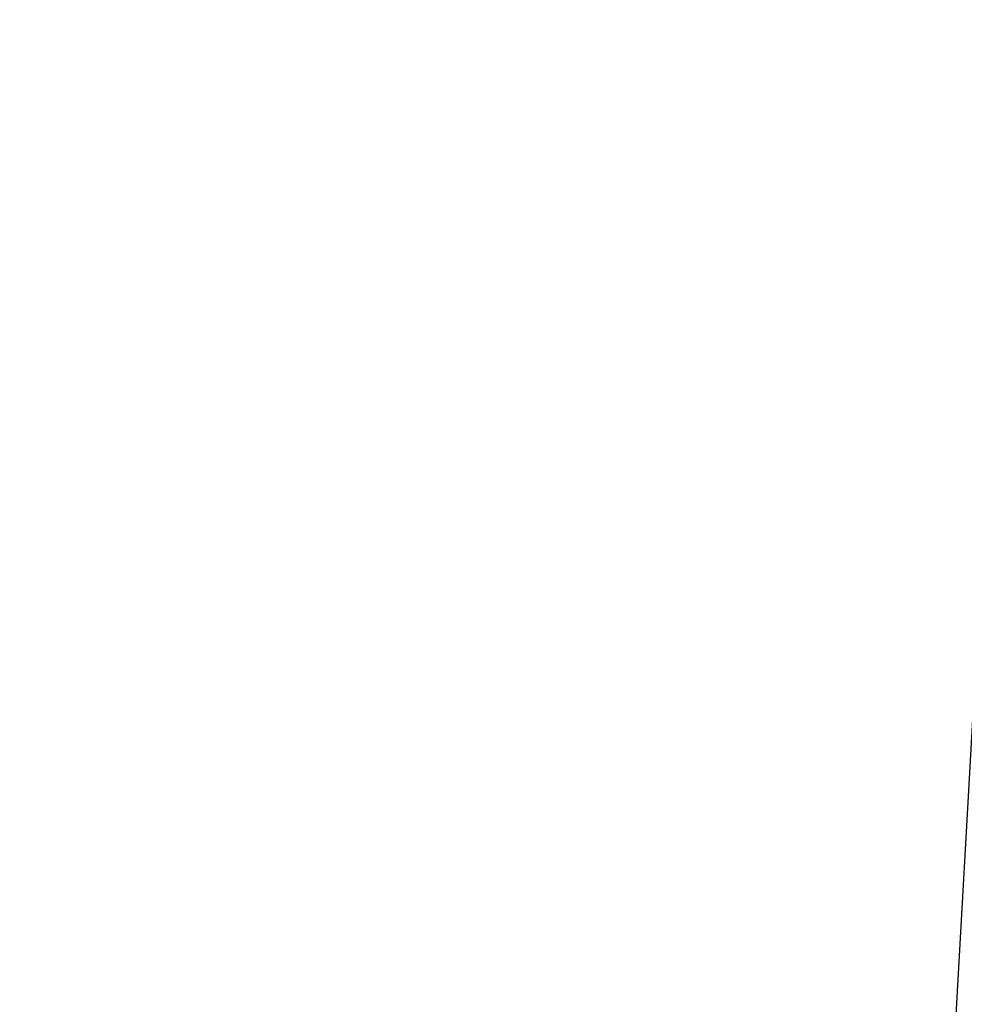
# Model space of a CAD drawing. Header units: millimetres. Extents: x -503 to 503, y -398 to 311.
# Tile 250 of 256: x -258 to -232, y 79 to 106. Entities that reach past the tile are written whole.
import ezdxf

# ---------------------------------------------------------------- set-up
doc = ezdxf.new("R2010")
doc.units = ezdxf.units.MM
doc.header["$MEASUREMENT"] = 0
doc.layers.add('IGES LEVEL 1', color=7, linetype='Continuous')

msp = doc.modelspace()

# ---------------------------------------------------------------- linework, layer by layer
at = {"layer": 'IGES LEVEL 1', "color": 9}
msp.add_open_spline([(-220.843, 275.499, -691.081), (-231.077, 93.381, -713.924), (-241.31, -88.736, -736.768), (-251.544, -270.853, -759.612)], degree=3, dxfattribs=at)
for points, knots in [([(-232.138, -52.006, -426.835), (-249.483, 33.628, -440.587), (-265.002, 89.821, -450.24), (-308.571, 171.349, -477.381), (-336.546, 196.885, -494.804), (-378.922, 221.153, -523.996)], [0.0469057, 0.0469057, 0.0469057, 0.0469057, 0.5, 0.5, 0.9503564, 0.9503564, 0.9503564, 0.9503564]), ([(-246.641, -49.499, -404.891), (-264.049, 24.987, -415.167), (-278.812, 76.973, -423.733), (-322.08, 156.065, -448.84), (-350.707, 182.945, -465.451), (-395.915, 207.128, -491.855)], [0.0523715, 0.0523715, 0.0523715, 0.0523715, 0.5, 0.5, 0.9516424, 0.9516424, 0.9516424, 0.9516424]), ([(-247.598, -49.334, -403.254), (-265.001, 24.394, -413.301), (-279.708, 76.083, -421.791), (-322.94, 154.979, -446.748), (-351.602, 181.937, -463.294), (-396.985, 206.103, -489.496)], [0.0527553, 0.0527553, 0.0527553, 0.0527553, 0.5, 0.5, 0.9517227, 0.9517227, 0.9517227, 0.9517227])]:
    msp.add_open_spline(points, degree=3, knots=knots, dxfattribs=at)

doc.saveas('drawing.dxf')
